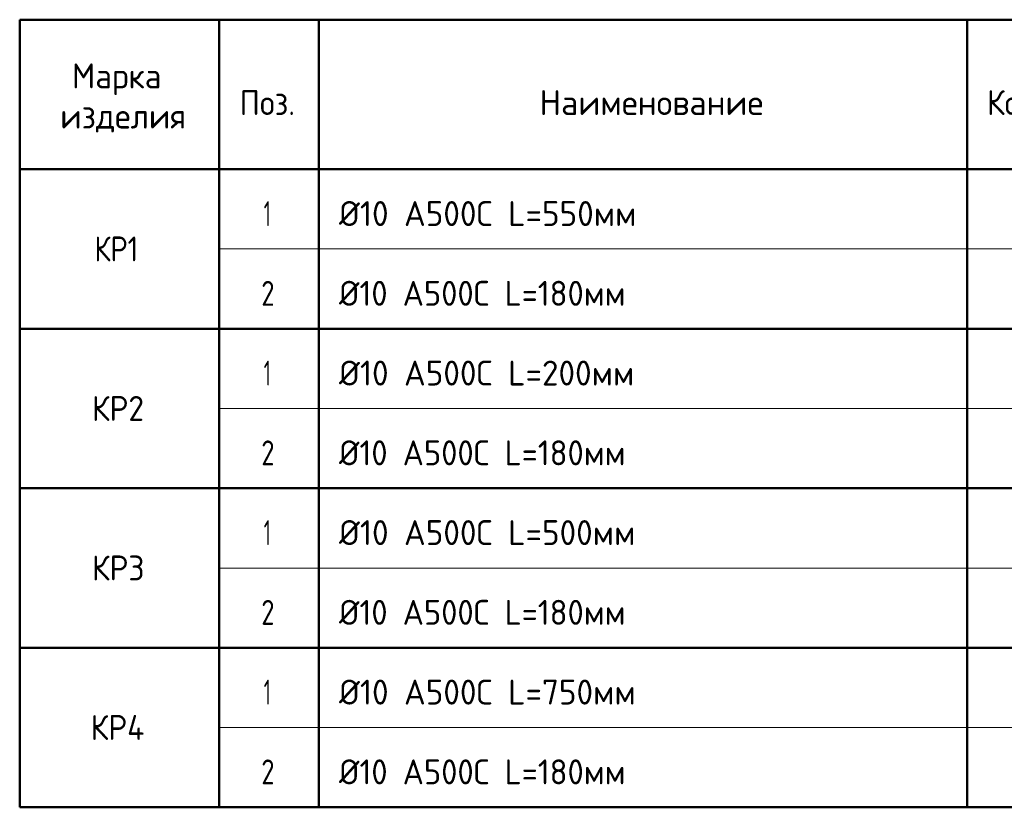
# Model space of a CAD drawing. Header units: millimetres. Extents: x 0 to 50400, y 0 to 35640.
# Tile 44 of 46: x 30300 to 42148, y 10813 to 20293. Entities that reach past the tile are written whole.
import ezdxf

# ---------------------------------------------------------------- set-up
doc = ezdxf.new("R2010")
doc.units = ezdxf.units.MM
doc.layers.add('Standard', color=7, linetype='Continuous', lineweight=25)
doc.layers.add('Общий01', color=7, linetype='Continuous', lineweight=13)
doc.styles.add('ISOCPEUR', font='txt')

msp = doc.modelspace()

# ---------------------------------------------------------------- linework, layer by layer
at = {"layer": 'Standard', "color": 7, "linetype": 'Continuous', "lineweight": 50, "transparency": 33554687}
for p, q in [((30300, 20293), (30300, 18493)), ((30300, 20293), (47100, 20293)), ((32700, 20293), (32700, 10813)), ((33900, 20293), (33900, 10813)), ((41700, 20293), (41700, 10813)), ((30300, 18493), (47100, 18493)), ((30300, 18493), (47100, 18493)), ((30300, 18493), (30300, 10813)), ((30300, 16573), (47100, 16573)), ((30300, 14653), (47100, 14653)), ((30300, 12733), (47100, 12733)), ((30300, 10813), (47100, 10813))]:
    msp.add_line(p, q, dxfattribs=at)
at = {"layer": 'Общий01', "color": 7, "linetype": 'Continuous', "lineweight": 13, "transparency": 33554687}
for p, q in [((32700, 17533), (44700, 17533)), ((32700, 15613), (44700, 15613)), ((32700, 13693), (44700, 13693)), ((32700, 11773), (44700, 11773))]:
    msp.add_line(p, q, dxfattribs=at)

# ---------------------------------------------------------------- texts
at = {"layer": 'Standard', "color": 7, "linetype": 'Continuous', "lineweight": 25, "transparency": 33554687, "char_height": 300, "attachment_point": 7, "style": 'ISOCPEUR'}
for s, insert, width in [('\\W0.95;Марка', (30929, 19385), 1312), ('\\W0.92;Поз.', (32947, 19145), 872.97), ('\\W0.98;Наименование', (36554, 19145), 2784.78), ('\\W0.93;Кол.', (41939, 19145), 888.23), ('\\W0.96;изделия', (30787, 18935), 1597.74), ('\\W0.56;1', (33237, 17809), 233.33), ('\\W0.97;Ø10 А500С L=550мм', (34142, 17809), 3803.33), ('\\W0.84;КР1', (31199, 17383), 755.74), ('\\W0.78;2', (33207, 16849), 326.39), ('\\W0.95;Ø10 А500С L=180мм', (34142, 16849), 3741.13), ('\\W0.56;1', (33237, 15889), 233.33), ('\\W0.97;Ø10 А500С L=200мм', (34142, 15889), 3803.33), ('\\W0.92;КР2', (31169, 15463), 827.53), ('\\W0.78;2', (33207, 14929), 326.39), ('\\W0.95;Ø10 А500С L=180мм', (34142, 14929), 3741.13), ('\\W0.56;1', (33237, 13969), 233.33), ('\\W0.97;Ø10 А500С L=500мм', (34142, 13969), 3803.33), ('\\W0.92;КР3', (31169, 13543), 827.53), ('\\W0.78;2', (33207, 13009), 326.39), ('\\W0.95;Ø10 А500С L=180мм', (34142, 13009), 3741.13), ('\\W0.56;1', (33237, 12049), 233.33), ('\\W0.97;Ø10 А500С L=750мм', (34142, 12049), 3803.33), ('\\W0.92;КР4', (31154, 11623), 858.06), ('\\W0.78;2', (33207, 11089), 326.39), ('\\W0.95;Ø10 А500С L=180мм', (34142, 11089), 3741.13)]:
    msp.add_mtext(s, dxfattribs=dict(at, insert=insert, width=width))

doc.saveas('drawing.dxf')
